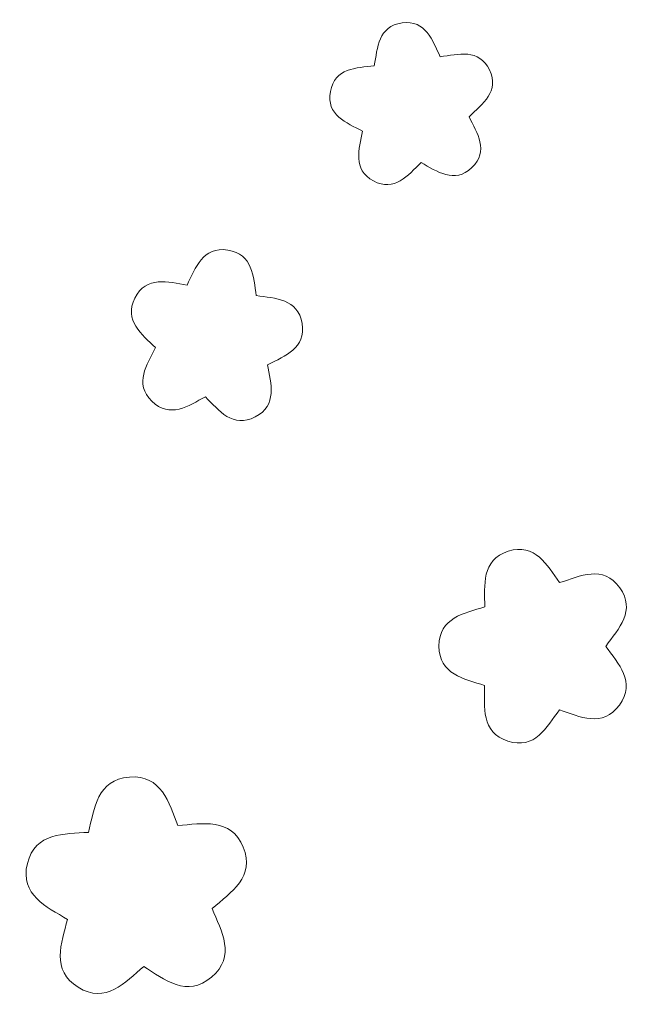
# Model space of a CAD drawing. Header units: millimetres. Extents: x -470 to 529, y -880 to 815.
# Tile 47 of 116: x -452 to -442, y 744 to 761. Entities that reach past the tile are written whole.
import ezdxf

# ---------------------------------------------------------------- set-up
doc = ezdxf.new("R2010")
doc.units = ezdxf.units.MM
doc.header["$MEASUREMENT"] = 0
doc.layers.add('Layer 1', color=7, linetype='Continuous')

msp = doc.modelspace()

# ---------------------------------------------------------------- linework, layer by layer
at = {"layer": 'Layer 1', "lineweight": 9}
for points in [[(-445.0521, 760.7849), (-445.1906, 761.074), (-445.3034, 761.4393), (-445.7255, 761.3821), (-445.7255, 761.3821), (-446.1473, 761.3249), (-446.1588, 760.9425), (-446.2153, 760.6272), (-446.2153, 760.6272), (-446.5327, 760.5845), (-446.9153, 760.59), (-446.9912, 760.1712), (-446.9912, 760.1712), (-447.0669, 759.7523), (-446.7072, 759.6232), (-446.4249, 759.4719), (-446.4249, 759.4719), (-446.4823, 759.1567), (-446.6055, 758.7948), (-446.2308, 758.5932), (-446.2308, 758.5932), (-445.8561, 758.3917), (-445.6218, 758.6939), (-445.3909, 758.9158), (-445.3909, 758.9158), (-445.1088, 758.7636), (-444.8026, 758.5346), (-444.495, 758.8289), (-444.495, 758.8289), (-444.1875, 759.1229), (-444.4029, 759.4392), (-444.5425, 759.7273), (-444.5425, 759.7273), (-444.3028, 759.9558), (-444.0008, 760.175), (-444.1826, 760.5523), (-444.1826, 760.5523), (-444.3672, 760.9359), (-444.7351, 760.8285), (-445.0521, 760.7849)], [(-448.2979, 756.5686), (-448.352, 756.9021), (-448.3575, 757.3047), (-448.8009, 757.3723), (-448.8009, 757.3723), (-449.244, 757.4398), (-449.3693, 757.0571), (-449.5203, 756.755), (-449.5203, 756.755), (-449.8537, 756.8068), (-450.2389, 756.9258), (-450.44, 756.5253), (-450.44, 756.5253), (-450.6413, 756.1247), (-450.3158, 755.8871), (-450.0754, 755.6503), (-450.0754, 755.6503), (-450.2274, 755.3489), (-450.4597, 755.0198), (-450.1409, 754.7047), (-450.1409, 754.7047), (-449.8222, 754.3895), (-449.4956, 754.6255), (-449.1962, 754.7811), (-449.1962, 754.7811), (-448.9566, 754.5433), (-448.7152, 754.2206), (-448.3171, 754.4264), (-448.3171, 754.4264), (-447.9188, 754.6323), (-448.0423, 755.016), (-448.0978, 755.3486), (-448.0978, 755.3486), (-447.7876, 755.5082), (-447.4174, 755.6397), (-447.4888, 756.075), (-447.4888, 756.075), (-447.5614, 756.5172), (-447.9646, 756.5185), (-448.2979, 756.5686)], [(-442.9453, 751.5017), (-443.1673, 751.8089), (-443.3747, 752.2104), (-443.8536, 752.0559), (-443.8536, 752.0559), (-444.3327, 751.9013), (-444.2662, 751.4541), (-444.2664, 751.0752), (-444.2664, 751.0752), (-444.627, 750.9593), (-445.0735, 750.8859), (-445.0742, 750.3826), (-445.0742, 750.3826), (-445.0751, 749.8794), (-444.6294, 749.8041), (-444.2689, 749.6871), (-444.2689, 749.6871), (-444.2702, 749.3085), (-444.3383, 748.861), (-443.8601, 748.7048), (-443.8601, 748.7048), (-443.3817, 748.5484), (-443.1723, 748.9493), (-442.9497, 749.2559), (-442.9497, 749.2559), (-442.5898, 749.1374), (-442.1858, 748.9346), (-441.8891, 749.3411), (-441.8891, 749.3411), (-441.5924, 749.7477), (-441.9091, 750.0708), (-442.1318, 750.377), (-442.1318, 750.377), (-441.9004, 750.6928), (-441.5947, 751.0107), (-441.8851, 751.4122), (-441.8851, 751.4122), (-442.18, 751.8201), (-442.5855, 751.6185), (-442.9453, 751.5017)], [(-449.6796, 747.2131), (-449.8435, 747.6129), (-449.966, 748.1131), (-450.5379, 748.07), (-450.5379, 748.07), (-451.1098, 748.0267), (-451.1558, 747.5135), (-451.2572, 747.0938), (-451.2572, 747.0938), (-451.6876, 747.0618), (-452.2019, 747.0998), (-452.3372, 746.5423), (-452.3372, 746.5423), (-452.4726, 745.9853), (-451.999, 745.7827), (-451.6309, 745.5567), (-451.6309, 745.5567), (-451.7335, 745.1376), (-451.9285, 744.66), (-451.4404, 744.3592), (-451.4404, 744.3592), (-450.9522, 744.0581), (-450.6132, 744.4462), (-450.2846, 744.7265), (-450.2846, 744.7265), (-449.9176, 744.499), (-449.5242, 744.1664), (-449.0869, 744.5374), (-449.0869, 744.5374), (-448.6496, 744.9086), (-448.914, 745.3512), (-449.0789, 745.75), (-449.0789, 745.75), (-448.7382, 746.0379), (-448.3146, 746.3084), (-448.5291, 746.8308), (-448.5291, 746.8308), (-448.7467, 747.3615), (-449.2498, 747.2465), (-449.6796, 747.2131)]]:
    msp.add_open_spline(points, degree=3, knots=[0, 0, 0, 0, 0.0909091, 0.0909091, 0.0909091, 0.0909091, 0.1818182, 0.1818182, 0.1818182, 0.1818182, 0.2727273, 0.2727273, 0.2727273, 0.2727273, 0.3636364, 0.3636364, 0.3636364, 0.3636364, 0.4545455, 0.4545455, 0.4545455, 0.4545455, 0.5454545, 0.5454545, 0.5454545, 0.5454545, 0.6363636, 0.6363636, 0.6363636, 0.6363636, 0.7272727, 0.7272727, 0.7272727, 0.7272727, 0.8181818, 0.8181818, 0.8181818, 0.8181818, 1, 1, 1, 1], dxfattribs=at)

doc.saveas('drawing.dxf')
